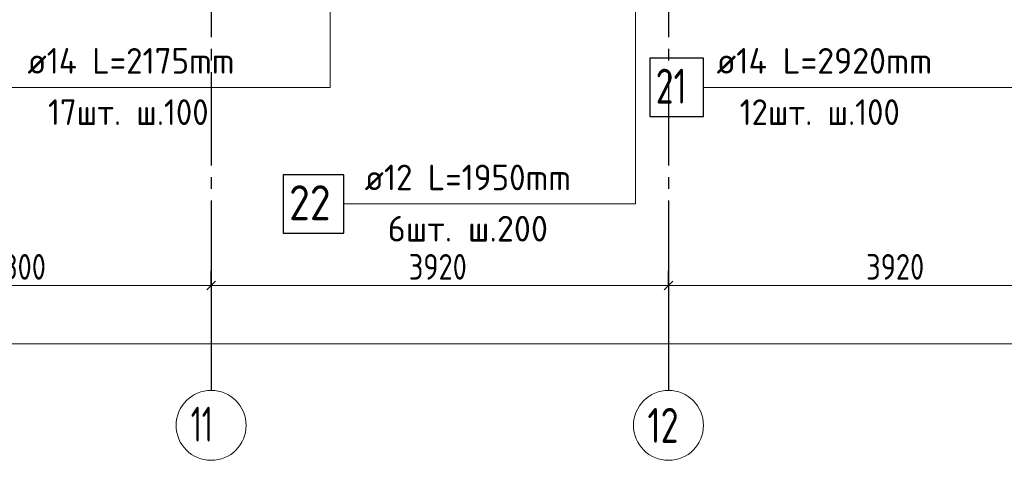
# Model space of a CAD drawing. Header units: millimetres. Extents: x 0 to 64958, y 0 to 42000.
# Tile 5 of 31: x 12159 to 20599, y 14670 to 18451. Entities that reach past the tile are written whole.
import ezdxf

# ---------------------------------------------------------------- set-up
doc = ezdxf.new("R2010")
doc.units = ezdxf.units.MM
doc.linetypes.add('______5', pattern=[1100, 800, -100, 100, -100])
for name, color, linetype, lineweight in [('Standard', 7, 'Continuous', 25), ('ДОП Верх по У', 7, 'Continuous', 25), ('Оси', 40, '______5', 18), ('Позиционная метка номер позиции', 7, 'Continuous', 13)]:
    doc.layers.add(name, color=color, linetype=linetype, lineweight=lineweight)
doc.styles.add('GOST 2.304-81', font='txt')
doc.styles.add('ISOCPEUR', font='txt')

msp = doc.modelspace()

# ---------------------------------------------------------------- linework, layer by layer
at = {"layer": 'Standard', "color": 251, "linetype": 'Continuous', "lineweight": -3, "true_color": 0x656565, "transparency": 33554687}
for p, q in [((13800, 16170), (13800, 16295)), ((17720, 16170), (17720, 16295)), ((13800, 16170), (13800, 16045)), ((13800, 16170), (13800, 15717.8)), ((17720, 16170), (17720, 16045)), ((17720, 16170), (17720, 15717.8))]:
    msp.add_line(p, q, dxfattribs=at)
at = {"layer": 'Standard', "color": 7, "linetype": 'Continuous', "lineweight": 25, "transparency": 33554687}
for p, q in [((13762.5, 16132.5), (13837.5, 16207.5)), ((17682.5, 16132.5), (17757.5, 16207.5))]:
    msp.add_line(p, q, dxfattribs=at)
at = {"layer": 'Standard', "color": 7, "linetype": 'Continuous', "lineweight": 13, "transparency": 33554687}
for p, q in [((10500, 16170), (13800, 16170)), ((13800, 16170), (17720, 16170)), ((17720, 16170), (21640, 16170)), ((49280, 15670), (7200, 15670))]:
    msp.add_line(p, q, dxfattribs=at)
at = {"layer": 'ДОП Верх по У', "color": 7, "linetype": 'Continuous', "lineweight": 13, "transparency": 33554687}
for p, q in [((12206, 17870), (14270, 17870)), ((18112, 17870), (20220, 17870)), ((15096.2, 16870), (17138.2, 16870))]:
    msp.add_line(p, q, dxfattribs=at)
at = {"layer": 'ДОП Верх по У', "color": 7, "linetype": 'Continuous', "lineweight": 25, "transparency": 33554687}
for points in [[(17560, 17620), (18020, 17620), (18020, 18120), (17560, 18120), (17560, 17620)], [(14418.2, 16620), (14938.2, 16620), (14938.2, 17120), (14418.2, 17120), (14418.2, 16620)]]:
    msp.add_lwpolyline(points, dxfattribs=at)
at = {"layer": 'Оси', "color": 8, "linetype": '______5', "lineweight": -3, "transparency": 33554687}
for p, q in [((13800, 38900), (13800, 15270)), ((17720, 38900), (17720, 15270))]:
    msp.add_line(p, q, dxfattribs=at)
at = {"layer": 'Оси', "color": 7, "linetype": 'Continuous', "lineweight": 13, "transparency": 33554687}
for centre in [(13800, 14970), (17720, 14970)]:
    msp.add_circle(centre, 300, dxfattribs=at)
at = {"layer": 'Позиционная метка номер позиции', "color": 7, "linetype": 'Continuous', "lineweight": 13, "transparency": 33554687}
for points in [[(17820, 22754.3), (17438.2, 22372.4), (17438.2, 16870), (14938.2, 16870)], [(15420, 21741.6), (14820, 21141.6), (14820, 17870), (12070, 17870)], [(21470, 21741.6), (20870, 21141.6), (20870, 17870), (18020, 17870)]]:
    msp.add_lwpolyline(points, dxfattribs=at)

# ---------------------------------------------------------------- texts
at = {"layer": 'Standard', "color": 7, "linetype": 'Continuous', "lineweight": 25, "transparency": 33554687, "char_height": 220, "attachment_point": 7, "style": 'GOST 2.304-81'}
for s, insert, width in [('3300', (11892, 16220), 641.476), ('3920', (15494.1, 16220), 657.046), ('3920', (19414.1, 16220), 657.052)]:
    msp.add_mtext(s, dxfattribs=dict(at, insert=insert, width=width))
at = {"layer": 'ДОП Верх по У', "color": 7, "linetype": 'Continuous', "lineweight": 13, "transparency": 33554687, "attachment_point": 7, "style": 'ISOCPEUR'}
for s, insert, char_height, width in [('\\W0.94;ø14 L=2175mm ', (12226, 17987.3), 220, 2126.488), ('\\W0.96;ø14 L=2920mm ', (18132, 17987.3), 220, 2172.611), ('\\W0.75;21', (17610, 17730), 300, 472.289), ('\\W0.93;17шт. ш.100 ', (12402, 17547.3), 220, 1773.352), ('\\W0.93;12шт. ш.100 ', (18330, 17547.3), 220, 1773.346), ('\\W0.94;ø12 L=1950mm ', (15116.2, 16987.3), 220, 2104.383), ('\\W0.87;22', (14468.2, 16730), 300, 550.811), ('\\W0.97;6шт. ш.200 ', (15314.2, 16547.3), 220, 1712.324)]:
    msp.add_mtext(s, dxfattribs=dict(at, insert=insert, char_height=char_height, width=width))
at = {"layer": 'Оси', "color": 7, "linetype": 'Continuous', "lineweight": 25, "transparency": 33554687, "char_height": 300, "attachment_point": 7, "style": 'ISOCPEUR'}
for s, insert, width in [('\\W0.63;11', (13626, 14830), 393.75), ('\\W0.75;12', (17540, 14820), 472.272)]:
    msp.add_mtext(s, dxfattribs=dict(at, insert=insert, width=width))

doc.saveas('drawing.dxf')
